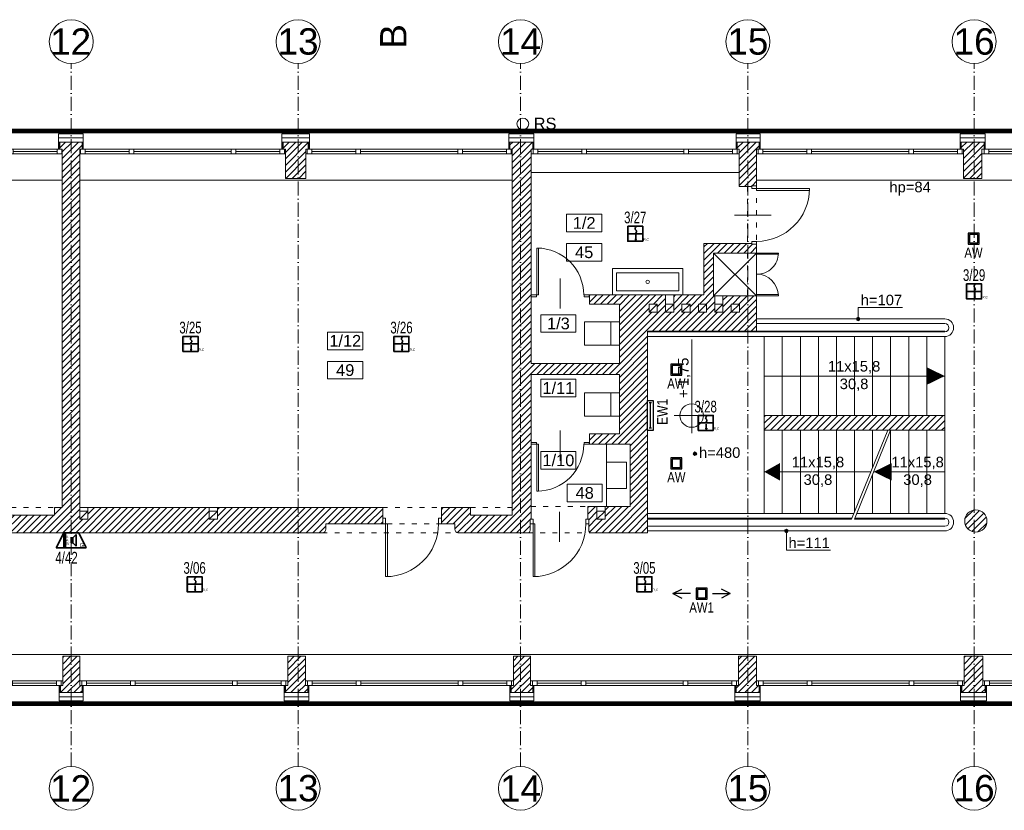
# Model space of a CAD drawing. Header units: millimetres. Extents: x 167773 to 185035, y -114105 to -66770.
# Tile 59 of 114: x 175674 to 177354, y -102287 to -100937. Entities that reach past the tile are written whole.
import ezdxf
from ezdxf.enums import TextEntityAlignment as Align

# ---------------------------------------------------------------- set-up
doc = ezdxf.new("R2010")
doc.units = ezdxf.units.MM
for name, pattern in [('ACAD_ISO03W100', [30, 12, -18]), ('ACAD_ISO10W100', [18, 12, -3, 0, -3]), ('DASHED', [0.75, 0.5, -0.25])]:
    doc.linetypes.add(name, pattern=pattern)
doc.layers.get('0').update_dxf_attribs({"lineweight": 9})
doc.layers.add('!zakres', color=7, linetype='ACAD_ISO03W100', lineweight=60, true_color=0x8a14ff)
for name, color, linetype, lineweight in [('a-op_leader', 9, 'Continuous', 9), ('a-op_okna', 42, 'Continuous', 9), ('a-op_text', 7, 'Continuous', 9), ('a-osie', 20, 'ACAD_ISO10W100', 9), ('b-cienka', 9, 'Continuous', 9), ('b-drzwi', 6, 'Continuous', 9), ('b-izolacja', 8, 'BATTING', 9), ('b-okna', 6, 'Continuous', 9), ('b-przerywana1', 9, 'ACAD_ISO03W100', 9), ('b-widokowa', 7, 'Continuous', 9), ('b-ściany', 2, 'Continuous', 9), ('c-wyposazenie', 5, 'Continuous', 9), ('EL_Linia SSP', 240, 'Continuous', 35), ('EL_oprawy', 96, 'Continuous', 30), ('h-hatch', 8, 'Continuous', 9), ('opis text', 7, 'Continuous', 9)]:
    doc.layers.add(name, color=color, linetype=linetype, lineweight=lineweight)
doc.layers.add('El_Oświetlenie awaryjne', color=1, linetype='Continuous')
doc.styles.add('Arial', font='arial.ttf')
doc.styles.add('arial 0.8', font='arial.ttf', dxfattribs={"width": 0.8})
doc.styles.add('ES1', font='ARIALN.TTF')
doc.styles.add('PPAB_100', font='arial.ttf', dxfattribs={"height": 18})
doc.styles.add('PPAB_50', font='arial.ttf', dxfattribs={"height": 8})
doc.linetypes.add('BATTING', pattern='A,0.0001,-0.1,[134,ltypeshp.shx,S=0.1,R=0,X=-0.1,Y=0],-0.2,[134,ltypeshp.shx,S=0.1,R=180,X=0.1,Y=0],-0.1', length=0.4001)
pattern_1 = [(45, (15000, 0), (-5.61266008, 5.61266008), [])]

# ---------------------------------------------------------------- blocks, each defined once
blk = doc.blocks.new('kotapozioma')
for p, q in [((49330.12, 104.43), (49330.12, 134.43)), ((49315.12, 119.43), (49395.12, 119.43))]:
    blk.add_line(p, q)
blk.add_circle((49330.12, 119.43), 10)
at = {"layer": 'opis text', "style": 'PPAB_50'}
for tag, p in [('ZNAK', (49345.12, 119.43)), ('WARTOSC', (49355.12, 119.43))]:
    blk.add_attdef(tag, text='', height=9, dxfattribs=at).set_placement(p, align=Align.BOTTOM_LEFT)
blk = doc.blocks.new('okno_')
at = {"layer": 'b-okna'}
for p, q in [((-166, -4), (-91, -4)), ((-83, -4), (83, -4)), ((91, -4), (166, -4))]:
    blk.add_line(p, q, dxfattribs=at)
for points in [[(-174, -8), (174, -8), (174, 0), (-174, 0)], [(-174, 0), (-166, 0), (-166, -8), (-174, -8)], [(-83, 0), (-91, 0), (-91, -8), (-83, -8)], [(83, 0), (91, 0), (91, -8), (83, -8)], [(166, 0), (174, 0), (174, -8), (166, -8)]]:
    blk.add_lwpolyline(points, close=True, dxfattribs=at)
blk = doc.blocks.new('A$C5690186C')
at = {"layer": 'EL_Linia SSP', "lineweight": 5}
h = blk.add_hatch(color=256, dxfattribs=at)
h.set_gradient(color1=(255, 0, 0), color2=(224, 0, 0), one_color=1, name='INVSPHERICAL')
h.paths.add_polyline_path([(-9.8, 0), (-9.8, 12.8), (-12.8, 12.8), (-12.8, 0)])
h.paths.add_polyline_path([(-9.8, -12.8), (-9.8, 0), (-12.8, 0), (-12.8, -12.8)])
at = {"layer": 'EL_Linia SSP'}
blk.add_hatch(color=256, dxfattribs=at).paths.add_polyline_path([(2, -9.8, 1), (0.1, -9.8, 1)])
for p, q in [((-12.8, 0), (12.8, 0)), ((1.1, -2.1), (1.1, -9.8))]:
    blk.add_line(p, q, dxfattribs=at)
at = {"layer": 'EL_Linia SSP', "color": 1, "linetype": 'Continuous'}
for p, q in [((-0.1, 8.5), (0.1, 9.4)), ((0.1, 7.7), (-0.1, 8.5)), ((0.1, 9.4), (0.7, 10.4)), ((0.6, 7), (0.1, 7.7)), ((1.4, 2.3), (0.4, 1.2)), ((0.7, 6.7), (0.6, 7)), ((0.7, 10.4), (1.8, 11.5)), ((1.1, 6.3), (0.7, 6.7)), ((1.1, 6.3), (1.4, 6)), ((1.4, 6), (1.6, 5.7)), ((2, 3.3), (1.4, 2.3)), ((1.6, 5.7), (2, 5)), ((2, 5), (2.2, 4.2)), ((2.2, 4.2), (2, 3.3))]:
    blk.add_line(p, q, dxfattribs=at)
at = {"layer": 'EL_Linia SSP'}
blk.add_lwpolyline([(-12.8, 12.8), (12.8, 12.8), (12.8, -12.8), (-12.8, -12.8)], close=True, dxfattribs=at)
blk.add_circle((1.1, -9.8), 0.938, dxfattribs=at)
at = {"layer": 'EL_Linia SSP', "color": 1}
blk.add_text('R,C', height=4, dxfattribs=at).set_placement((13.9, -11.8))
blk = doc.blocks.new('AW1')
for p, q in [((-65, 0), (-45, 10)), ((-25, 0), (-65, 0)), ((-65, 0), (-45, -10)), ((25, 0), (65, 0)), ((65, 0), (45, 10)), ((65, 0), (45, -10))]:
    blk.add_line(p, q)
for points in [[(-12.5, -12.5), (12.5, -12.5), (12.5, 12.5), (-12.5, 12.5)], [(-9.5, -9.5), (9.5, -9.5), (9.5, 9.5), (-9.5, 9.5)]]:
    blk.add_lwpolyline(points, close=True)
at = {"style": 'arial 0.8', "width": 0.8}
blk.add_text('AW1', height=23, dxfattribs=at).set_placement((0, -20), align=Align.TOP_CENTER)
blk = doc.blocks.new('AW')
for points in [[(-6.25, -6.25), (6.25, -6.25), (6.25, 6.25), (-6.25, 6.25)], [(-4.75, -4.75), (4.75, -4.75), (4.75, 4.75), (-4.75, 4.75)]]:
    blk.add_lwpolyline(points, close=True)
at = {"style": 'arial 0.8', "width": 0.8}
blk.add_text('AW', height=11.5, dxfattribs=at).set_placement((0, -10), align=Align.TOP_CENTER)
blk = doc.blocks.new('866330')
for p, q in [((-144, 13), (-144, -13)), ((-144, 0), (144, 0)), ((144, 13), (144, -13))]:
    blk.add_line(p, q)
blk.add_lwpolyline([(-170, -32), (170, -32), (170, 32), (-170, 32)], close=True)
at = {"style": 'ES1', "flags": 1}
blk.add_attdef('TYP', (-181, 290), '', height=120, dxfattribs=at)
at = {"style": 'ES1'}
blk.add_attdef('KOD_ES', (-181, 130), '', height=120, dxfattribs=at)
blk = doc.blocks.new('A$C5906215B')
at = {"layer": 'EL_Linia SSP'}
h = blk.add_hatch(color=256, dxfattribs=at)
h.set_gradient(color1=(255, 0, 0), color2=(255, 0, 0))
h.paths.add_polyline_path([(-9.8, -25.6), (-9.8, 0), (-12.8, 0), (-12.8, -25.6)])
for p, q in [((-25.6, -25.6), (-12.8, 0)), ((-12.8, 0), (12.8, 0)), ((-12.8, 0), (-12.8, -25.6)), ((-9.8, -25.6), (-9.8, 0)), ((25.6, -25.6), (12.8, 0)), ((-0.1, -17.4), (-0.1, -8.7)), ((-0.1, -8.7), (2.9, -8.7)), ((8.2, -3.3), (2.9, -8.7)), ((2.9, -8.7), (2.9, -17.4)), ((8.2, -22.7), (8.2, -3.3)), ((25.6, -25.6), (-25.6, -25.6)), ((2.9, -17.4), (-0.1, -17.4)), ((2.9, -17.4), (8.2, -22.7))]:
    blk.add_line(p, q, dxfattribs=at)
for s, height, p in [('A', 4, (-8.6, -14.6)), ('W', 4, (-8.6, -20.5)), ('S', 4, (-8.6, -8.9)), ('G', 7, (14.3, -24.6))]:
    blk.add_text(s, height=height, dxfattribs=at).set_placement(p)

msp = doc.modelspace()

# ---------------------------------------------------------------- hatches: boundary and pattern name
at = {"layer": 'a-op_leader', "ltscale": 0.5}
h = msp.add_hatch(color=256, dxfattribs=at)
edge = h.paths.add_edge_path()
edge.add_arc((177104.6, -101447.9), 3, 0, 360)
h = msp.add_hatch(color=256, dxfattribs=at)
edge = h.paths.add_edge_path()
edge.add_arc((176982.1, -101809.9), 3, 0, 360)
at = {"layer": 'a-op_text', "ltscale": 0.5}
h = msp.add_hatch(color=256, dxfattribs=at)
edge = h.paths.add_edge_path()
edge.add_arc((176826.1, -101678), 3, 0, 360)
at = {"layer": 'h-hatch'}
h = msp.add_hatch(dxfattribs=at)
h.set_pattern_fill('ANSI31', color=256, scale=2.5, style=0)
h.set_pattern_definition(pattern_1)
h.paths.add_polyline_path([(175776.4, -101157.9), (175780.4, -101157.9), (175780.4, -101145.9), (175742.4, -101145.9), (175742.4, -101157.9), (175745.9, -101157.9), (175746.4, -101157.9), (175746.4, -101769.9), (175733.4, -101769.9), (175733.4, -101782.9), (175659.4, -101782.9), (175659.4, -101769.9), (175627.4, -101769.9), (175627.4, -101799.9), (175645.4, -101799.9), (175645.4, -101806.9, 0.414214), (175651.4, -101812.9), (176190.4, -101812.9, 0.414214), (176196.4, -101806.9), (176196.4, -101797.9), (176293.4, -101797.9), (176293.4, -101769.9), (176011.4, -101769.9), (176011.4, -101775.9), (176011.4, -101789.9), (175997.4, -101789.9), (175997.4, -101775.9), (175997.4, -101769.9), (175790.4, -101769.9), (175790.4, -101775.9), (175790.4, -101789.9), (175776.4, -101789.9), (175776.4, -101775.9), (175776.4, -101769.9)])
h = msp.add_hatch(dxfattribs=at)
h.set_pattern_fill('ANSI31', color=256, scale=2.5, style=0)
h.set_pattern_definition(pattern_1)
h.paths.add_polyline_path([(176162.4, -101157.9), (176166.4, -101157.9), (176166.4, -101145.9), (176123.4, -101145.9), (176123.4, -101157.9), (176125.9, -101157.9), (176127.4, -101157.9), (176127.4, -101207.9), (176162.4, -101207.9)])
h = msp.add_hatch(dxfattribs=at)
h.set_pattern_fill('ANSI31', color=256, scale=2.5, style=0)
h.set_pattern_definition(pattern_1)
h.paths.add_polyline_path([(176546.4, -101542.9), (176697.4, -101542.9), (176697.4, -101643.9), (176646.4, -101643.9), (176646.4, -101661.9), (176715.4, -101661.9), (176715.4, -101767.9), (176672.9, -101767.9), (176672.9, -101775.9), (176672.9, -101789.9), (176658.9, -101789.9), (176658.9, -101775.9), (176658.9, -101767.9), (176643.4, -101767.9), (176643.4, -101789.9), (176644.9, -101789.9), (176644.9, -101808.9, 0.414214), (176648.9, -101812.9), (176745.4, -101812.9), (176745.4, -101468.9), (176931.4, -101468.9), (176931.4, -101408.4), (176873.9, -101408.4), (176873.9, -101422.4), (176873.9, -101436.4), (176859.9, -101436.4), (176859.9, -101422.4), (176859.9, -101408.4), (176857.9, -101408.4), (176857.9, -101335.4), (176931.4, -101335.4), (176931.4, -101320.4), (176923.4, -101320.4), (176923.4, -101318.9), (176841.4, -101318.9), (176841.4, -101406.9), (176789.9, -101406.9), (176789.9, -101422.4), (176789.9, -101436.4), (176775.9, -101436.4), (176775.9, -101422.4), (176775.9, -101406.9), (176646.4, -101406.9), (176646.4, -101422.9), (176697.4, -101422.9), (176697.4, -101523.9), (176546.4, -101523.9), (176546.4, -101157.9), (176549.4, -101157.9), (176549.4, -101145.9), (176510.4, -101145.9), (176510.4, -101157.9), (176512.4, -101157.9), (176514.4, -101157.9), (176514.4, -101782.9), (176443.4, -101782.9), (176443.4, -101769.9), (176393.4, -101769.9), (176393.4, -101797.9), (176416.4, -101797.9), (176416.4, -101806.9, 0.414214), (176422.4, -101812.9), (176540.9, -101812.9, 0.414214), (176544.9, -101808.9), (176544.9, -101789.9), (176546.4, -101789.9)])
h.paths.add_polyline_path([(176747.9, -101436.4), (176747.9, -101422.4), (176761.9, -101422.4), (176761.9, -101436.4)], flags=16)
h.paths.add_polyline_path([(176803.9, -101436.4), (176803.9, -101422.4), (176817.9, -101422.4), (176817.9, -101436.4)], flags=16)
h.paths.add_polyline_path([(176831.9, -101436.4), (176831.9, -101422.4), (176845.9, -101422.4), (176845.9, -101436.4)], flags=16)
h.paths.add_polyline_path([(176887.9, -101436.4), (176887.9, -101422.4), (176901.9, -101422.4), (176901.9, -101436.4)], flags=16)
h = msp.add_hatch(dxfattribs=at)
h.set_pattern_fill('ANSI31', color=256, scale=2.5, style=0)
h.set_pattern_definition(pattern_1)
h.paths.add_polyline_path([(176931.4, -101157.9), (176935.4, -101157.9), (176935.4, -101145.9), (176898.4, -101145.9), (176898.4, -101157.9), (176901.4, -101157.9), (176901.4, -101221.9), (176923.4, -101221.9), (176923.4, -101220.4), (176931.4, -101220.4)])
h = msp.add_hatch(dxfattribs=at)
h.set_pattern_fill('ANSI31', color=256, scale=2.5, style=0)
h.set_pattern_definition(pattern_1)
h.paths.add_polyline_path([(177315.4, -101157.9), (177319.4, -101157.9), (177319.4, -101145.9), (177280.4, -101145.9), (177280.4, -101157.9), (177281.9, -101157.9), (177284.4, -101157.9), (177284.4, -101207.9), (177315.4, -101207.9)])
h = msp.add_hatch(dxfattribs=at)
h.set_pattern_fill('ANSI31', color=256, scale=2.5, style=0)
h.set_pattern_definition(pattern_1)
h.paths.add_polyline_path([(177252.4, -101612.9), (176944.4, -101612.9), (176944.4, -101637.9), (177252.4, -101637.9)])
h = msp.add_hatch(dxfattribs=at)
h.set_pattern_fill('ANSI31', color=256, scale=2.5, style=0)
h.set_pattern_definition(pattern_1)
h.paths.add_polyline_path([(177324.4, -101792.9, 1), (177286.4, -101792.9, 1)])
h = msp.add_hatch(dxfattribs=at)
h.set_pattern_fill('ANSI31', color=256, scale=2.5, style=0)
h.set_pattern_definition(pattern_1)
h.paths.add_polyline_path([(175776.4, -102023.9), (175747.4, -102023.9), (175747.4, -102073.9), (175743.4, -102073.9), (175743.4, -102085.9), (175780.4, -102085.9), (175780.4, -102073.9), (175779.9, -102073.9), (175776.4, -102073.9)])
h = msp.add_hatch(dxfattribs=at)
h.set_pattern_fill('ANSI31', color=256, scale=2.5, style=0)
h.set_pattern_definition(pattern_1)
h.paths.add_polyline_path([(176161.4, -102023.9), (176131.4, -102023.9), (176131.4, -102073.9), (176127.4, -102073.9), (176127.4, -102085.9), (176165.4, -102085.9), (176165.4, -102073.9), (176164.9, -102073.9), (176161.4, -102073.9)])
h = msp.add_hatch(dxfattribs=at)
h.set_pattern_fill('ANSI31', color=256, scale=2.5, style=0)
h.set_pattern_definition(pattern_1)
h.paths.add_polyline_path([(176545.4, -102023.9), (176516.4, -102023.9), (176516.4, -102073.9), (176512.4, -102073.9), (176512.4, -102085.9), (176549.4, -102085.9), (176549.4, -102073.9), (176548.9, -102073.9), (176545.4, -102073.9)])
h = msp.add_hatch(dxfattribs=at)
h.set_pattern_fill('ANSI31', color=256, scale=2.5, style=0)
h.set_pattern_definition(pattern_1)
h.paths.add_polyline_path([(176931.4, -102023.9), (176900.4, -102023.9), (176900.4, -102073.9), (176896.4, -102073.9), (176896.4, -102085.9), (176935.4, -102085.9), (176935.4, -102073.9), (176934.4, -102073.9), (176931.4, -102073.9)])
h = msp.add_hatch(dxfattribs=at)
h.set_pattern_fill('ANSI31', color=256, scale=2.5, style=0)
h.set_pattern_definition(pattern_1)
h.paths.add_polyline_path([(177317.4, -102023.9), (177285.4, -102023.9), (177285.4, -102073.9), (177281.4, -102073.9), (177281.4, -102085.9), (177321.4, -102085.9), (177321.4, -102073.9), (177320.4, -102073.9), (177317.4, -102073.9)])

# ---------------------------------------------------------------- linework, layer by layer
at = {"layer": '!zakres', "linetype": 'DASHED', "ltscale": 60, "const_width": 8, "flags": 128}
msp.add_lwpolyline([(170984.4, -101193.9), (170962.4, -101193.9), (170962.4, -101126.9), (179273.4, -101126.9), (179273.4, -102104.9), (170962.4, -102104.9), (170962.4, -101747.9), (170984.4, -101747.9), (170984.4, -101193.9)], close=True, dxfattribs=at)
at = {"layer": 'a-op_leader'}
for points in [[(177180, -101428.4), (177104.6, -101428.4), (177104.6, -101447.9)], [(177057.5, -101842.9), (176982.1, -101842.9), (176982.1, -101809.9)]]:
    msp.add_lwpolyline(points, dxfattribs=at)
at = {"layer": 'a-op_leader', "ltscale": 0.5}
for centre in [(177104.6, -101447.9), (176982.1, -101809.9)]:
    msp.add_circle(centre, 3, dxfattribs=at)
at = {"layer": 'a-op_okna'}
for p, q in [((176956.4, -101270.4), (176893.4, -101270.4)), ((176596.4, -101378.9), (176596.4, -101430.3)), ((176596.4, -101689.9), (176596.4, -101638.5)), ((176594.9, -101828.6), (176594.9, -101777.2))]:
    msp.add_line(p, q, dxfattribs=at)
at = {"layer": 'a-op_text', "ltscale": 0.5}
for points in [[(176607.1, -101299.1), (176607.1, -101269.1), (176667.1, -101269.1), (176667.1, -101299.1)], [(176607.1, -101349.1), (176607.1, -101319.1), (176667.1, -101319.1), (176667.1, -101349.1)], [(176563.1, -101470.7), (176563.1, -101440.7), (176623.1, -101440.7), (176623.1, -101470.7)], [(176199.4, -101500.4), (176199.4, -101470.4), (176259.4, -101470.4), (176259.4, -101500.4)], [(176199.4, -101550.4), (176199.4, -101520.4), (176259.4, -101520.4), (176259.4, -101550.4)], [(176563.1, -101580.9), (176563.1, -101550.9), (176623.1, -101550.9), (176623.1, -101580.9)], [(176563.1, -101704.4), (176563.1, -101674.4), (176623.1, -101674.4), (176623.1, -101704.4)], [(176608, -101760.1), (176608, -101730.1), (176668, -101730.1), (176668, -101760.1)]]:
    msp.add_lwpolyline(points, close=True, dxfattribs=at)
msp.add_circle((176826.1, -101678), 3, dxfattribs=at)
at = {"layer": 'a-osie', "ltscale": 2}
for p, q in [((175761.9, -102211.9), (175761.9, -101011.9)), ((176148.9, -102211.9), (176148.9, -101011.9)), ((176528.4, -102211.9), (176528.4, -101011.9)), ((176916.4, -102211.9), (176916.4, -101011.9)), ((177302.4, -102211.9), (177302.4, -101011.9))]:
    msp.add_line(p, q, dxfattribs=at)
at = {"layer": 'a-osie', "linetype": 'Continuous'}
for centre in [(175761.9, -100974.4), (176148.9, -100974.4), (176528.4, -100974.4), (176916.4, -100974.4), (177302.4, -100974.4), (175761.9, -102249.4), (176148.9, -102249.4), (176528.4, -102249.4), (176916.4, -102249.4), (177302.4, -102249.4)]:
    msp.add_circle(centre, 37.5, dxfattribs=at)
at = {"layer": 'b-cienka'}
for p, q in [((175776.4, -101789.9), (175790.4, -101775.9)), ((175997.4, -101789.9), (176011.4, -101775.9)), ((176658.9, -101789.9), (176672.9, -101775.9))]:
    msp.add_line(p, q, dxfattribs=at)
at = {"layer": 'b-drzwi'}
for p, q in [((176923.4, -101221.9), (176923.4, -101225.4)), ((176923.4, -101225.4), (176931.4, -101225.4)), ((176931.4, -101220.4), (176931.4, -101225.4)), ((176923.4, -101315.4), (176931.4, -101315.4)), ((176923.4, -101315.4), (176923.4, -101320.4)), ((176931.4, -101315.4), (176931.4, -101320.4)), ((176544.9, -101789.9), (176549.9, -101789.9)), ((176544.9, -101797.9), (176549.9, -101797.9)), ((176549.9, -101789.9), (176549.9, -101797.9)), ((176639.9, -101789.9), (176639.9, -101797.9)), ((176639.9, -101789.9), (176644.9, -101789.9)), ((176639.9, -101797.9), (176644.9, -101797.9))]:
    msp.add_line(p, q, dxfattribs=at)
for points in [[(177021.4, -101228.4), (176931.4, -101228.4), (176931.4, -101225.4), (177021.4, -101225.4)], [(176556.4, -101326.9), (176556.4, -101406.9), (176559.4, -101406.9), (176559.4, -101326.9)], [(176555.9, -101409.9), (176546.9, -101409.9), (176546.9, -101406.9), (176555.9, -101406.9)], [(176636.9, -101409.9), (176645.9, -101409.9), (176645.9, -101406.9), (176636.9, -101406.9)], [(176555.9, -101658.9), (176546.9, -101658.9), (176546.9, -101661.9), (176555.9, -101661.9)], [(176556.4, -101741.9), (176556.4, -101661.9), (176559.4, -101661.9), (176559.4, -101741.9)], [(176636.9, -101658.9), (176645.9, -101658.9), (176645.9, -101661.9), (176636.9, -101661.9)], [(176293.4, -101797.9), (176298.4, -101797.9), (176298.4, -101787.9), (176293.4, -101787.9)], [(176388.4, -101797.9), (176393.4, -101797.9), (176393.4, -101787.9), (176388.4, -101787.9)], [(176298.4, -101797.9), (176301.4, -101797.9), (176301.4, -101887.9), (176298.4, -101887.9)], [(176552.9, -101887.9), (176552.9, -101797.9), (176549.9, -101797.9), (176549.9, -101887.9)]]:
    msp.add_lwpolyline(points, close=True, dxfattribs=at)
for centre, radius, start, end in [((176931.4, -101225.4), 90, 270, 0), ((176556.4, -101406.9), 80, 0, 90), ((176556.4, -101661.9), 80, 270, 0), ((176298.4, -101797.9), 90, 270, 0), ((176549.9, -101797.9), 90, 270, 0)]:
    msp.add_arc(centre, radius, start, end, dxfattribs=at)
at = {"layer": 'b-izolacja', "ltscale": 16}
for p, q in [((175740.4, -101138.9), (175782.4, -101138.9)), ((176121.4, -101138.9), (176168.4, -101138.9)), ((176508.4, -101138.9), (176551.4, -101138.9)), ((176896.4, -101138.9), (176937.4, -101138.9)), ((177278.4, -101138.9), (177321.4, -101138.9)), ((175741.4, -102092.9), (175782.4, -102092.9)), ((176125.4, -102092.9), (176167.4, -102092.9)), ((176510.4, -102092.9), (176551.4, -102092.9)), ((176894.4, -102092.9), (176937.4, -102092.9)), ((177279.4, -102092.9), (177323.4, -102092.9))]:
    msp.add_line(p, q, dxfattribs=at)
at = {"layer": 'b-izolacja', "ltscale": 2}
for p, q in [((175741.4, -101145.9), (175741.4, -101157.9)), ((175781.4, -101145.9), (175781.4, -101157.9)), ((176122.4, -101145.9), (176122.4, -101157.9)), ((176167.4, -101145.9), (176167.4, -101157.9)), ((176509.4, -101145.9), (176509.4, -101157.9)), ((176550.4, -101145.9), (176550.4, -101157.9)), ((176897.4, -101145.9), (176897.4, -101157.9)), ((176936.4, -101145.9), (176936.4, -101157.9)), ((177279.4, -101145.9), (177279.4, -101157.9)), ((177320.4, -101145.9), (177320.4, -101157.9)), ((175742.4, -102073.9), (175742.4, -102085.9)), ((175781.4, -102073.9), (175781.4, -102085.9)), ((176126.4, -102073.9), (176126.4, -102085.9)), ((176166.4, -102073.9), (176166.4, -102085.9)), ((176511.4, -102073.9), (176511.4, -102085.9)), ((176550.4, -102073.9), (176550.4, -102085.9)), ((176895.4, -102073.9), (176895.4, -102085.9)), ((176936.4, -102073.9), (176936.4, -102085.9)), ((177280.4, -102073.9), (177280.4, -102085.9)), ((177322.4, -102073.9), (177322.4, -102085.9))]:
    msp.add_line(p, q, dxfattribs=at)
at = {"layer": 'b-okna'}
for p, q in [((175746.4, -101165.9), (175397.4, -101165.9)), ((175740.4, -101157.9), (175403.4, -101157.9)), ((176127.4, -101165.9), (175776.4, -101165.9)), ((176121.4, -101157.9), (175782.4, -101157.9)), ((176514.4, -101165.9), (176162.4, -101165.9)), ((176508.4, -101157.9), (176168.4, -101157.9)), ((176901.4, -101165.9), (176546.4, -101165.9)), ((176896.4, -101157.9), (176551.4, -101157.9)), ((177284.4, -101165.9), (176931.4, -101165.9)), ((177278.4, -101157.9), (176937.4, -101157.9)), ((177671.4, -101165.9), (177315.4, -101165.9)), ((177665.4, -101157.9), (177321.4, -101157.9)), ((175747.4, -102065.9), (175394.4, -102065.9)), ((175741.4, -102073.9), (175400.4, -102073.9)), ((176131.4, -102065.9), (175776.4, -102065.9)), ((176125.4, -102073.9), (175782.4, -102073.9)), ((176516.4, -102065.9), (176161.4, -102065.9)), ((176510.4, -102073.9), (176167.4, -102073.9)), ((176900.4, -102065.9), (176545.4, -102065.9)), ((176894.4, -102073.9), (176551.4, -102073.9)), ((177285.4, -102065.9), (176931.4, -102065.9)), ((177279.4, -102073.9), (176937.4, -102073.9)), ((177671.4, -102065.9), (177317.4, -102065.9)), ((177665.4, -102073.9), (177323.4, -102073.9))]:
    msp.add_line(p, q, dxfattribs=at)
at = {"layer": 'b-przerywana1', "ltscale": 0.7}
for p, q in [((176915.9, -101221.9), (176915.9, -101318.9)), ((176931.4, -101220.4), (176931.4, -101320.4)), ((176915.9, -101335.4), (176915.9, -101408.4)), ((176931.4, -101335.4), (176931.4, -101408.4)), ((175659.4, -101769.9), (175733.4, -101769.9)), ((176293.4, -101769.9), (176393.4, -101769.9)), ((176443.4, -101769.9), (176514.4, -101769.9)), ((176546.4, -101767.9), (176643.4, -101767.9)), ((176975.2, -101787.9), (176975.2, -101789.9)), ((177006, -101787.9), (177006, -101789.9)), ((177036.8, -101787.9), (177036.8, -101789.9)), ((177067.6, -101787.9), (177067.6, -101789.9)), ((176393.4, -101797.9), (176293.4, -101797.9)), ((176190.4, -101812.9), (176422.4, -101812.9)), ((176540.9, -101812.9), (176648.9, -101812.9))]:
    msp.add_line(p, q, dxfattribs=at)
at = {"layer": 'b-widokowa'}
for p, q in [((171575.4, -101126.9), (179205.4, -101126.9)), ((175740.4, -101145.9), (175782.4, -101145.9)), ((175742.4, -101145.9), (175742.4, -101157.9)), ((175780.4, -101145.9), (175780.4, -101157.9)), ((176121.4, -101145.9), (176168.4, -101145.9)), ((176123.4, -101145.9), (176123.4, -101157.9)), ((176166.4, -101145.9), (176166.4, -101157.9)), ((176508.4, -101145.9), (176551.4, -101145.9)), ((176510.4, -101145.9), (176510.4, -101157.9)), ((176549.4, -101145.9), (176549.4, -101157.9)), ((176896.4, -101145.9), (176937.4, -101145.9)), ((176898.4, -101145.9), (176898.4, -101157.9)), ((176935.4, -101145.9), (176935.4, -101157.9)), ((177278.4, -101145.9), (177321.4, -101145.9)), ((177280.4, -101145.9), (177280.4, -101157.9)), ((177319.4, -101145.9), (177319.4, -101157.9)), ((175011.4, -101210.9), (175746.4, -101210.9)), ((175776.4, -101210.9), (176514.4, -101210.9)), ((176931.9, -101210.9), (177671.4, -101210.9)), ((177252.4, -101447.9), (176931.4, -101447.9)), ((176745.4, -101469.9), (177252.4, -101469.9)), ((177252.4, -101455.9), (176931.4, -101455.9)), ((177252.4, -101468.9), (176931.4, -101468.9)), ((176944.4, -101468.9), (176944.4, -101469.9)), ((176975.2, -101468.9), (176975.2, -101469.9)), ((177006, -101468.9), (177006, -101469.9)), ((177036.8, -101468.9), (177036.8, -101469.9)), ((177067.6, -101468.9), (177067.6, -101469.9)), ((177098.4, -101468.9), (177098.4, -101469.9)), ((177129.2, -101468.9), (177129.2, -101469.9)), ((177160, -101468.9), (177160, -101469.9)), ((177190.8, -101468.9), (177190.8, -101469.9)), ((177221.6, -101468.9), (177221.6, -101469.9)), ((177252.4, -101468.9), (177252.4, -101469.9)), ((177252.4, -101469.9), (177252.4, -101468.9)), ((176745.4, -101477.9), (177252.4, -101477.9)), ((176944.4, -101477.9), (176944.4, -101612.9)), ((176975.2, -101477.9), (176975.2, -101612.9)), ((177006, -101477.9), (177006, -101612.9)), ((177036.8, -101477.9), (177036.8, -101612.9)), ((177067.6, -101477.9), (177067.6, -101612.9)), ((177098.4, -101477.9), (177098.4, -101612.9)), ((177129.2, -101477.9), (177129.2, -101612.9)), ((177160, -101477.9), (177160, -101612.9)), ((177190.8, -101477.9), (177190.8, -101612.9)), ((177221.6, -101477.9), (177221.6, -101612.9)), ((177252.4, -101477.9), (177252.4, -101612.9)), ((176944.4, -101545.4), (177252.4, -101545.4)), ((176944.4, -101637.9), (176944.4, -101779.9)), ((176975.2, -101637.9), (176975.2, -101779.9)), ((177006, -101637.9), (177006, -101779.9)), ((177036.8, -101637.9), (177036.8, -101779.9)), ((177067.6, -101637.9), (177067.6, -101779.9)), ((177098.4, -101637.9), (177098.4, -101777.2)), ((177129.2, -101637.9), (177129.2, -101701.2)), ((177160, -101637.9), (177160, -101779.9)), ((177190.8, -101637.9), (177190.8, -101779.9)), ((177221.6, -101637.9), (177221.6, -101779.9)), ((177252.4, -101637.9), (177252.4, -101779.9)), ((177126.2, -101708.9), (176944.4, -101708.9)), ((177129.2, -101713.9), (177129.2, -101779.9)), ((177252.4, -101708.9), (177131.2, -101708.9)), ((176745.4, -101779.9), (177097.4, -101779.9)), ((176745.4, -101787.9), (177094.2, -101787.9)), ((176944.4, -101787.9), (176944.4, -101789.9)), ((177099.2, -101787.9), (177252.4, -101787.9)), ((177102.4, -101779.9), (177252.4, -101779.9)), ((177129.2, -101787.9), (177129.2, -101789.9)), ((177160, -101787.9), (177160, -101789.9)), ((177190.8, -101787.9), (177190.8, -101789.9)), ((177221.6, -101787.9), (177221.6, -101789.9)), ((177252.4, -101787.9), (177252.4, -101789.9)), ((176944.4, -101789.9), (176745.4, -101789.9)), ((177252.4, -101801.9), (176745.4, -101801.9)), ((176944.4, -101789.9), (177093.4, -101789.9)), ((177098.4, -101789.9), (177252.4, -101789.9)), ((177252.4, -101809.9), (176745.4, -101809.9)), ((172720.4, -102020.9), (178450.4, -102020.9)), ((175743.4, -102073.9), (175743.4, -102085.9)), ((175780.4, -102073.9), (175780.4, -102085.9)), ((176127.4, -102073.9), (176127.4, -102085.9)), ((176165.4, -102073.9), (176165.4, -102085.9)), ((176512.4, -102073.9), (176512.4, -102085.9)), ((176549.4, -102073.9), (176549.4, -102085.9)), ((176896.4, -102073.9), (176896.4, -102085.9)), ((176935.4, -102073.9), (176935.4, -102085.9)), ((177281.4, -102073.9), (177281.4, -102085.9)), ((177321.4, -102073.9), (177321.4, -102085.9)), ((175741.4, -102085.9), (175782.4, -102085.9)), ((176125.4, -102085.9), (176167.4, -102085.9)), ((176510.4, -102085.9), (176551.4, -102085.9)), ((176894.4, -102085.9), (176937.4, -102085.9)), ((177279.4, -102085.9), (177323.4, -102085.9)), ((171575.4, -102104.9), (179205.4, -102104.9))]:
    msp.add_line(p, q, dxfattribs=at)
at = {"layer": 'b-widokowa', "ltscale": 0.5}
for p, q in [((176901.4, -101197.9), (176546.4, -101197.9)), ((176775.9, -101406.9), (176789.9, -101406.9)), ((176859.9, -101408.4), (176873.9, -101408.4)), ((176747.9, -101436.4), (176761.9, -101422.4)), ((176789.9, -101422.4), (176775.9, -101422.4)), ((176775.9, -101436.4), (176789.9, -101422.4)), ((176803.9, -101436.4), (176817.9, -101422.4)), ((176831.9, -101436.4), (176845.9, -101422.4)), ((176873.9, -101422.4), (176859.9, -101422.4)), ((176859.9, -101436.4), (176873.9, -101422.4)), ((176887.9, -101436.4), (176901.9, -101422.4)), ((175790.4, -101769.9), (175776.4, -101769.9)), ((176011.4, -101769.9), (175997.4, -101769.9)), ((176658.9, -101767.9), (176672.9, -101767.9)), ((175790.4, -101775.9), (175776.4, -101775.9)), ((176011.4, -101775.9), (175997.4, -101775.9)), ((176672.9, -101775.9), (176658.9, -101775.9))]:
    msp.add_line(p, q, dxfattribs=at)
msp.add_lwpolyline([(176646.4, -101406.9), (176646.4, -101406.9), (176646.4, -101406.9)], dxfattribs=at)
at = {"layer": 'b-widokowa'}
for points in [[(177221.6, -101545.4, 30, 0, 0), (177252.4, -101545.4, 0, 0, 0)], [(176944.4, -101708.9, 0, 30, 0), (176971.2, -101708.9, 30, 30, 0)], [(177131.2, -101708.9, 0, 30, 0), (177162, -101708.9, 30, 30, 0)]]:
    msp.add_lwpolyline(points, format="xyseb", dxfattribs=at)
at = {"layer": 'b-widokowa', "ltscale": 0.5}
msp.add_circle((176532.4, -101114.9), 10, dxfattribs=at)
at = {"layer": 'b-widokowa'}
for centre, radius in [((177252.4, -101462.9), 15), ((177252.4, -101462.9), 7), ((177252.4, -101794.9), 15), ((177252.4, -101794.9), 7)]:
    msp.add_arc(centre, radius, 270, 90, dxfattribs=at)
at = {"layer": 'b-ściany'}
for p, q in [((175740.4, -101157.9), (175740.4, -101131.9)), ((175740.4, -101131.9), (175782.4, -101131.9)), ((175782.4, -101157.9), (175782.4, -101131.9)), ((176121.4, -101157.9), (176121.4, -101131.9)), ((176121.4, -101131.9), (176168.4, -101131.9)), ((176168.4, -101157.9), (176168.4, -101131.9)), ((176508.4, -101157.9), (176508.4, -101131.9)), ((176508.4, -101131.9), (176551.4, -101131.9)), ((176551.4, -101157.9), (176551.4, -101131.9)), ((176896.4, -101157.9), (176896.4, -101131.9)), ((176937.4, -101131.9), (176896.4, -101131.9)), ((176937.4, -101157.9), (176937.4, -101131.9)), ((177278.4, -101157.9), (177278.4, -101131.9)), ((177321.4, -101131.9), (177278.4, -101131.9)), ((177321.4, -101157.9), (177321.4, -101131.9)), ((175746.4, -101157.9), (175740.4, -101157.9)), ((175746.4, -101769.9), (175746.4, -101157.9)), ((175776.4, -101769.9), (175776.4, -101157.9)), ((175776.4, -101157.9), (175782.4, -101157.9)), ((176127.4, -101157.9), (176121.4, -101157.9)), ((176127.4, -101207.9), (176127.4, -101157.9)), ((176162.4, -101207.9), (176162.4, -101157.9)), ((176162.4, -101157.9), (176168.4, -101157.9)), ((176514.4, -101157.9), (176508.4, -101157.9)), ((176514.4, -101782.9), (176514.4, -101157.9)), ((176546.4, -101157.9), (176551.4, -101157.9)), ((176901.4, -101157.9), (176896.4, -101157.9)), ((176931.4, -101157.9), (176937.4, -101157.9)), ((177284.4, -101157.9), (177278.4, -101157.9)), ((177284.4, -101207.9), (177284.4, -101157.9)), ((177315.4, -101207.9), (177315.4, -101157.9)), ((177315.4, -101157.9), (177321.4, -101157.9)), ((176127.4, -101207.9), (176162.4, -101207.9)), ((177284.4, -101207.9), (177315.4, -101207.9)), ((176923.4, -101221.9), (176923.4, -101220.4)), ((176923.4, -101318.9), (176923.4, -101320.4)), ((176745.4, -101812.9), (176745.4, -101468.9)), ((176931.4, -101468.9), (176745.4, -101468.9)), ((176944.4, -101612.9), (177252.4, -101612.9)), ((176944.4, -101637.9), (176944.4, -101612.9)), ((177252.4, -101637.9), (177252.4, -101612.9)), ((176944.4, -101637.9), (177252.4, -101637.9)), ((177155, -101637.9), (177093.4, -101789.9)), ((177160, -101637.9), (177098.4, -101789.9)), ((175733.4, -101782.9), (175733.4, -101769.9)), ((175733.4, -101769.9), (175746.4, -101769.9)), ((175776.4, -101769.9), (175776.4, -101775.9)), ((175997.4, -101769.9), (175790.4, -101769.9)), ((175790.4, -101775.9), (175790.4, -101769.9)), ((175997.4, -101769.9), (175997.4, -101775.9)), ((176293.4, -101769.9), (176011.4, -101769.9)), ((176011.4, -101775.9), (176011.4, -101769.9)), ((176293.4, -101797.9), (176293.4, -101769.9)), ((176443.4, -101769.9), (176393.4, -101769.9)), ((176393.4, -101797.9), (176393.4, -101769.9)), ((176443.4, -101782.9), (176443.4, -101769.9)), ((175659.4, -101782.9), (175733.4, -101782.9)), ((176514.4, -101782.9), (176443.4, -101782.9)), ((176293.4, -101797.9), (176196.4, -101797.9)), ((176196.4, -101806.9), (176196.4, -101797.9)), ((176416.4, -101797.9), (176393.4, -101797.9)), ((176416.4, -101806.9), (176416.4, -101797.9)), ((176544.9, -101808.9), (176544.9, -101789.9)), ((176544.9, -101789.9), (176546.4, -101789.9)), ((176643.4, -101789.9), (176644.9, -101789.9)), ((176190.4, -101812.9), (175651.4, -101812.9)), ((176540.9, -101812.9), (176422.4, -101812.9)), ((175747.4, -102023.9), (175747.4, -102073.9)), ((175747.4, -102023.9), (175776.4, -102023.9)), ((175776.4, -102023.9), (175776.4, -102073.9)), ((176131.4, -102023.9), (176131.4, -102073.9)), ((176161.4, -102023.9), (176131.4, -102023.9)), ((176161.4, -102023.9), (176161.4, -102073.9)), ((176516.4, -102023.9), (176516.4, -102073.9)), ((176545.4, -102023.9), (176516.4, -102023.9)), ((176545.4, -102023.9), (176545.4, -102073.9)), ((176900.4, -102023.9), (176900.4, -102073.9)), ((176931.4, -102023.9), (176900.4, -102023.9)), ((176931.4, -102023.9), (176931.4, -102073.9)), ((177285.4, -102023.9), (177285.4, -102073.9)), ((177317.4, -102023.9), (177285.4, -102023.9)), ((177317.4, -102023.9), (177317.4, -102073.9)), ((175741.4, -102073.9), (175741.4, -102099.9)), ((175747.4, -102073.9), (175741.4, -102073.9)), ((175776.4, -102073.9), (175782.4, -102073.9)), ((175782.4, -102073.9), (175782.4, -102099.9)), ((176125.4, -102073.9), (176125.4, -102099.9)), ((176131.4, -102073.9), (176125.4, -102073.9)), ((176161.4, -102073.9), (176167.4, -102073.9)), ((176167.4, -102073.9), (176167.4, -102099.9)), ((176510.4, -102073.9), (176510.4, -102099.9)), ((176516.4, -102073.9), (176510.4, -102073.9)), ((176545.4, -102073.9), (176551.4, -102073.9)), ((176551.4, -102073.9), (176551.4, -102099.9)), ((176894.4, -102073.9), (176894.4, -102099.9)), ((176900.4, -102073.9), (176894.4, -102073.9)), ((176931.4, -102073.9), (176937.4, -102073.9)), ((176937.4, -102073.9), (176937.4, -102099.9)), ((177279.4, -102073.9), (177279.4, -102099.9)), ((177285.4, -102073.9), (177279.4, -102073.9)), ((177317.4, -102073.9), (177323.4, -102073.9)), ((177323.4, -102073.9), (177323.4, -102099.9)), ((175741.4, -102099.9), (175782.4, -102099.9)), ((176125.4, -102099.9), (176167.4, -102099.9)), ((176510.4, -102099.9), (176551.4, -102099.9)), ((176894.4, -102099.9), (176937.4, -102099.9)), ((177279.4, -102099.9), (177323.4, -102099.9))]:
    msp.add_line(p, q, dxfattribs=at)
at = {"layer": 'b-ściany', "ltscale": 0.5}
for p, q in [((176546.4, -101157.9), (176546.4, -101523.9)), ((176901.4, -101221.9), (176901.4, -101157.9)), ((176931.4, -101220.4), (176931.4, -101157.9)), ((176901.4, -101221.9), (176923.4, -101221.9)), ((176923.4, -101220.4), (176931.4, -101220.4)), ((176841.4, -101318.9), (176841.4, -101406.9)), ((176923.4, -101318.9), (176841.4, -101318.9)), ((176857.9, -101335.4), (176857.9, -101408.4)), ((176931.4, -101335.4), (176857.9, -101335.4)), ((176931.4, -101320.4), (176923.4, -101320.4)), ((176931.4, -101320.4), (176931.4, -101335.4)), ((176646.4, -101422.9), (176646.4, -101406.9)), ((176775.9, -101406.9), (176646.4, -101406.9)), ((176775.9, -101422.4), (176775.9, -101406.9)), ((176789.9, -101422.4), (176789.9, -101406.9)), ((176841.4, -101406.9), (176789.9, -101406.9)), ((176859.9, -101408.4), (176857.9, -101408.4)), ((176859.9, -101422.4), (176859.9, -101408.4)), ((176859.9, -101422.4), (176859.9, -101408.4)), ((176873.9, -101422.4), (176873.9, -101408.4)), ((176931.4, -101408.4), (176873.9, -101408.4)), ((176873.9, -101422.4), (176873.9, -101408.4)), ((176931.4, -101408.4), (176931.4, -101468.9)), ((176697.4, -101422.9), (176646.4, -101422.9)), ((176697.4, -101523.9), (176697.4, -101422.9)), ((176747.9, -101422.4), (176747.9, -101436.4)), ((176761.9, -101422.4), (176747.9, -101422.4)), ((176761.9, -101436.4), (176747.9, -101436.4)), ((176761.9, -101422.4), (176761.9, -101436.4)), ((176775.9, -101422.4), (176775.9, -101436.4)), ((176789.9, -101436.4), (176775.9, -101436.4)), ((176789.9, -101422.4), (176789.9, -101436.4)), ((176803.9, -101422.4), (176803.9, -101436.4)), ((176817.9, -101422.4), (176803.9, -101422.4)), ((176817.9, -101436.4), (176803.9, -101436.4)), ((176817.9, -101422.4), (176817.9, -101436.4)), ((176831.9, -101422.4), (176831.9, -101436.4)), ((176845.9, -101422.4), (176831.9, -101422.4)), ((176845.9, -101436.4), (176831.9, -101436.4)), ((176845.9, -101422.4), (176845.9, -101436.4)), ((176859.9, -101422.4), (176859.9, -101436.4)), ((176873.9, -101436.4), (176859.9, -101436.4)), ((176873.9, -101422.4), (176873.9, -101436.4)), ((176887.9, -101422.4), (176887.9, -101436.4)), ((176901.9, -101422.4), (176887.9, -101422.4)), ((176901.9, -101436.4), (176887.9, -101436.4)), ((176901.9, -101422.4), (176901.9, -101436.4)), ((176546.4, -101523.9), (176697.4, -101523.9)), ((176546.4, -101542.9), (176697.4, -101542.9)), ((176697.4, -101542.9), (176697.4, -101643.9)), ((176546.4, -101643.9), (176546.4, -101643.9)), ((176697.4, -101643.9), (176646.4, -101643.9)), ((176646.4, -101643.9), (176646.4, -101643.9)), ((176643.4, -101789.9), (176643.4, -101767.9)), ((176658.9, -101775.9), (176658.9, -101767.9)), ((176672.9, -101775.9), (176672.9, -101767.9)), ((176658.9, -101775.9), (176658.9, -101789.9)), ((176672.9, -101775.9), (176672.9, -101789.9)), ((176644.9, -101808.9), (176644.9, -101789.9)), ((176672.9, -101789.9), (176658.9, -101789.9)), ((176648.9, -101812.9), (176745.4, -101812.9))]:
    msp.add_line(p, q, dxfattribs=at)
for points in [[(176546.4, -101542.9), (176546.4, -101542.9), (176546.4, -101542.9), (176546.4, -101789.9)], [(176672.9, -101767.9), (176715.4, -101767.9), (176715.4, -101661.9), (176646.4, -101661.9), (176646.4, -101643.9)], [(176643.4, -101767.9), (176658.9, -101767.9)]]:
    msp.add_lwpolyline(points, dxfattribs=at)
at = {"layer": 'b-ściany'}
for points in [[(175776.4, -101775.9), (175776.4, -101789.9), (175790.4, -101789.9), (175790.4, -101775.9)], [(175997.4, -101775.9), (175997.4, -101789.9), (176011.4, -101789.9), (176011.4, -101775.9)]]:
    msp.add_lwpolyline(points, dxfattribs=at)
msp.add_circle((177305.4, -101792.9), 19, dxfattribs=at)
for centre, radius, start, end in [((176190.4, -101806.9), 6, 270, 0), ((176422.4, -101806.9), 6, 180, 270), ((176540.9, -101808.9), 4, 270, 0)]:
    msp.add_arc(centre, radius, start, end, dxfattribs=at)
at = {"layer": 'b-ściany', "ltscale": 0.5}
msp.add_arc((176648.9, -101808.9), 4, 180, 270, dxfattribs=at)
at = {"layer": 'c-wyposazenie'}
for p, q in [((176931.4, -101335.4), (176931.4, -101408.4)), ((176805.4, -101406.9), (176805.4, -101361.9)), ((176675.4, -101661.9), (176675.4, -101767.9))]:
    msp.add_line(p, q, dxfattribs=at)
for points in [[(176857.9, -101335.4), (176931.4, -101408.4)], [(176857.9, -101408.4), (176931.4, -101335.4)], [(176857.9, -101335.4), (176931.4, -101408.4)], [(176805.4, -101406.9), (176805.4, -101361.9), (176685.4, -101361.9), (176685.4, -101406.9)]]:
    msp.add_lwpolyline(points, dxfattribs=at)
for points in [[(176931.4, -101337.4), (176968.4, -101337.4), (176968.4, -101335.4), (176931.4, -101335.4)], [(176692.4, -101399.9), (176798.4, -101399.9), (176798.4, -101368.9), (176692.4, -101368.9)], [(176931.4, -101408.4), (176968.4, -101408.4), (176968.4, -101406.4), (176931.4, -101406.4)], [(176637.4, -101492.9), (176637.4, -101452.9), (176697.4, -101452.9), (176697.4, -101492.9)], [(176637.4, -101492.9), (176637.4, -101452.9), (176682.4, -101452.9), (176682.4, -101492.9)], [(176637.4, -101613.9), (176637.4, -101573.9), (176697.4, -101573.9), (176697.4, -101613.9)], [(176637.4, -101613.9), (176637.4, -101573.9), (176682.4, -101573.9), (176682.4, -101613.9)], [(176675.4, -101737.4), (176709.4, -101737.4), (176709.4, -101692.4), (176675.4, -101692.4)]]:
    msp.add_lwpolyline(points, close=True, dxfattribs=at)
msp.add_circle((176745.4, -101384.4), 3, dxfattribs=at)
for centre, radius, start, end in [((176932.3, -101335.2), 36.2, 268.6651, 359.7652), ((176931.4, -101408.4), 37, 0, 90)]:
    msp.add_arc(centre, radius, start, end, dxfattribs=at)

# ---------------------------------------------------------------- block references
at = {"layer": 'b-okna', "xscale": -1, "rotation": 180}
for p in [(175571.9, -101165.9), (175951.9, -101165.9), (176338.4, -101165.9), (176723.9, -101165.9), (177107.9, -101165.9), (177493.4, -101165.9)]:
    msp.add_blockref('okno_', p, dxfattribs=at)
at = {"layer": 'b-okna'}
for p in [(175570.9, -102065.9), (175953.9, -102065.9), (176338.9, -102065.9), (176722.9, -102065.9), (177108.4, -102065.9), (177494.4, -102065.9)]:
    msp.add_blockref('okno_', p, dxfattribs=at)
at = {"layer": 'EL_Linia SSP'}
for name, p in [('A$C5690186C', (176724.2, -101302.4)), ('A$C5690186C', (177302.4, -101400.8)), ('A$C5690186C', (175965.4, -101490.4)), ('A$C5690186C', (176325.4, -101490.4)), ('A$C5690186C', (176844.4, -101625.4)), ('A$C5906215B', (175761.9, -101812.9)), ('A$C5690186C', (175972.4, -101900.8)), ('A$C5690186C', (176739.9, -101900.8))]:
    msp.add_blockref(name, p, dxfattribs=at)
at = {"layer": 'EL_oprawy'}
for name, p, xscale, yscale, zscale in [('AW', (177301.4, -101310.9), 1.5, 1.5, 1.5), ('AW', (176794.4, -101534.4), 1.5, 1.5, 1.5), ('AW', (176794.4, -101694.4), 1.5, 1.5, 1.5), ('AW1', (176837.4, -101916.9), 0.75, 0.75, 0.75)]:
    msp.add_blockref(name, p, dxfattribs=dict(at, xscale=xscale, yscale=yscale, zscale=zscale))
at = {"layer": 'El_Oświetlenie awaryjne'}
ref = msp.add_blockref('866330', (176750.2, -101612.9), dxfattribs=dict(at, xscale=-0.150000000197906, yscale=0.1500000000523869, zscale=0.1499999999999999, rotation=270))
ref.add_attrib('KOD_ES', 'EW1', (176779.5, -101628.8), dxfattribs={"layer": '0', "height": 18, "rotation": 90, "style": 'ES1'})
at = {"layer": 'opis text', "xscale": 2, "yscale": 2, "zscale": 2, "rotation": 90}
msp.add_blockref('kotapozioma', (177059.4, -200273.1), dxfattribs=at).add_auto_attribs({'WARTOSC': '1,75', 'ZNAK': '+'})

# ---------------------------------------------------------------- texts
at = {"layer": 'a-op_text', "insert": (176333.9, -100986.4), "char_height": 45, "width": 72.612, "attachment_point": 7, "rotation": 90, "style": 'PPAB_50'}
msp.add_mtext('{\\fArial|b0|i0|c238|p34;B}', dxfattribs=at)
at = {"layer": 'a-op_text', "ltscale": 0.5, "attachment_point": 5, "style": 'PPAB_100'}
for s, insert, char_height, width in [('RS', (176570.4, -101114.4), 20, 60), ('{\\fArial|b0|i0|c238|p34;hp=84}', (177193.2, -101225.4), 18, 94.824), ('1/2', (176637.1, -101284.1), 20, 60), ('{\\fArial|b0|i0|c238|p34;45}', (176637.1, -101334.1), 20, 60), ('{\\fArial|b0|i0|c238|p34;h=107}', (177144.3, -101415.7), 18, 94.824), ('1/3', (176593.1, -101455.7), 20, 60), ('1/12', (176229.4, -101485.4), 20, 60), ('{\\fArial|b0|i0|c238|p34;49}', (176229.4, -101535.4), 20, 60), ('11x15,8\\P30{\\fArial|b0|i0|c238|p34;,8}', (177097.6, -101545.4), 18, 104.303), ('1/11', (176593.1, -101565.9), 20, 60), ('{\\fArial|b0|i0|c238|p34;h=480}', (176868.3, -101676.2), 18, 94.824), ('1/10', (176593.1, -101689.4), 20, 60), ('11x15,8\\P30{\\fArial|b0|i0|c238|p34;,8}', (177036, -101708.9), 18, 104.303), ('11x15,8\\P30{\\fArial|b0|i0|c238|p34;,8}', (177206, -101708.9), 18, 104.303), ('{\\fArial|b0|i0|c238|p34;48}', (176638, -101745.1), 20, 60), ('{\\fArial|b0|i0|c238|p34;h=111}', (177021, -101830.2), 18, 95.624)]:
    msp.add_mtext(s, dxfattribs=dict(at, insert=insert, char_height=char_height, width=width))
at = {"layer": 'a-osie', "linetype": 'ACAD_ISO10W100', "char_height": 45, "width": 4405.783, "attachment_point": 5, "style": 'PPAB_100'}
for s, insert in [('12', (175760.9, -100974.4)), ('13', (176148.9, -100974.4)), ('14', (176528.4, -100974.4)), ('15', (176916.4, -100974.4)), ('16', (177302.4, -100974.4)), ('12', (175760.9, -102249.4)), ('13', (176148.9, -102249.4)), ('14', (176528.4, -102249.4)), ('15', (176916.4, -102249.4)), ('16', (177302.4, -102249.4))]:
    msp.add_mtext(s, dxfattribs=dict(at, insert=insert))
at = {"layer": 'EL_Linia SSP', "style": 'Arial', "width": 0.7}
for s, p in [('3/27', (176724.2, -101284.6)), ('3/29', (177302.4, -101383)), ('3/25', (175965.4, -101472.6)), ('3/26', (176325.4, -101472.6)), ('3/28', (176844.4, -101607.6)), ('4/42', (175753.9, -101865.5)), ('3/06', (175972.4, -101883)), ('3/05', (176739.9, -101883))]:
    msp.add_text(s, height=20, dxfattribs=at).set_placement(p, align=Align.CENTER)

doc.saveas('drawing.dxf')
